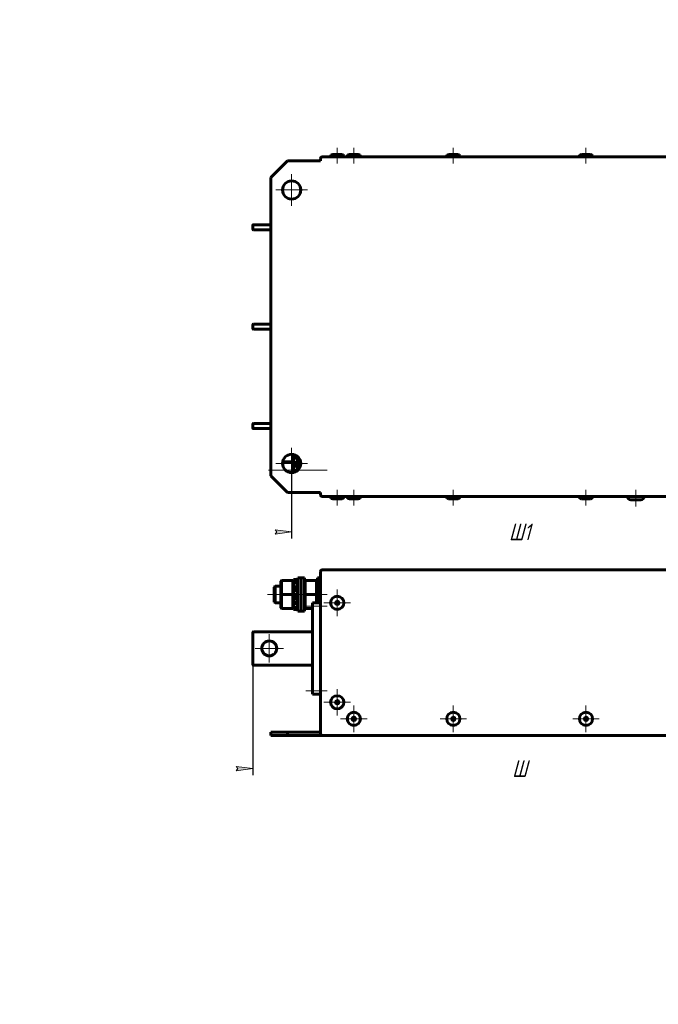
# Model space of a CAD drawing. Header units: millimetres. Extents: x 0 to 420, y 0 to 297.
# Tile 1 of 2: x 0 to 193, y 0 to 297. Entities that reach past the tile are written whole.
import ezdxf

# ---------------------------------------------------------------- set-up
doc = ezdxf.new("R2010")
doc.units = ezdxf.units.MM
for name, pattern in [('K5LT_AXLED', [12, 7.5, -1.5, 1.5, -1.5]), ('K5LT_BASIC', [0]), ('K5LT_THIN', [0])]:
    doc.linetypes.add(name, pattern=pattern)
doc.layers.add('Системный слой', color=7, linetype='Continuous')
doc.styles.add('KDIMTEXTSTYLE', font='GOST_AU.SHX', dxfattribs={"width": 0.96, "oblique": 15, "height": 5})
doc.dimstyles.new('KDIMSTYLE (0.50)', dxfattribs={"dimtxt": 5, "dimasz": 1, "dimexe": 2, "dimexo": 0, "dimgap": 1, "dimtad": 1, "dimlfac": 2, "dimtxsty": 'KDIMTEXTSTYLE', "dimsah": 1, "dimcen": 0, "dimdle": 1, "dimadec": 0, "dimazin": 0, "dimtfac": 0.667, "dimtmove": 0, "dimatfit": 3, "dimfxl": 1, "dimtvp": 1, "dimtolj": 1, "dimtzin": 0, "dimarcsym": 0})

# ---------------------------------------------------------------- blocks, each defined once
blk = doc.blocks.new('U0')
at = {"layer": 'Системный слой', "color": 150, "linetype": 'K5LT_BASIC', "lineweight": 60, "true_color": 0x0080ff}
for p, q in [((89.74, 123.6), (89.74, 128.6)), ((89.74, 121.1), (89.74, 123.6))]:
    blk.add_line(p, q, dxfattribs=at)
blk = doc.blocks.new('U1')
at = {"layer": 'Системный слой', "color": 150, "linetype": 'K5LT_BASIC', "lineweight": 60, "true_color": 0x0080ff}
for p, q in [((82.59, 127.38), (82.59, 127.6)), ((82.59, 125.85), (82.59, 127.35)), ((82.59, 123.6), (82.59, 125.61))]:
    blk.add_line(p, q, dxfattribs=at)
blk = doc.blocks.new('U2')
at = {"layer": 'Системный слой', "color": 150, "linetype": 'K5LT_BASIC', "lineweight": 60, "true_color": 0x0080ff}
for p, q in [((82.59, 123.38), (82.59, 123.6)), ((82.59, 121.86), (82.59, 123.33)), ((82.59, 119.6), (82.59, 121.12))]:
    blk.add_line(p, q, dxfattribs=at)
blk = doc.blocks.new('U3')
at = {"layer": 'Системный слой', "color": 150, "linetype": 'K5LT_BASIC', "lineweight": 60, "true_color": 0x0080ff}
for p, q in [((85.84, 123.6), (85.84, 128.6)), ((85.84, 118.6), (85.84, 123.6))]:
    blk.add_line(p, q, dxfattribs=at)
blk = doc.blocks.new('U4')
at = {"layer": 'Системный слой', "color": 150, "linetype": 'K5LT_BASIC', "lineweight": 60, "true_color": 0x0080ff}
for p, q in [((84.84, 123.6), (84.84, 128.6)), ((84.84, 118.6), (84.84, 123.6))]:
    blk.add_line(p, q, dxfattribs=at)
blk = doc.blocks.new('U5')
at = {"layer": 'Системный слой', "color": 150, "linetype": 'K5LT_BASIC', "lineweight": 60, "true_color": 0x0080ff}
for p, q in [((84.84, 123.6), (84.84, 128.6)), ((84.84, 118.6), (84.84, 123.6))]:
    blk.add_line(p, q, dxfattribs=at)
blk = doc.blocks.new('U6')
at = {"layer": 'Системный слой', "color": 150, "linetype": 'K5LT_BASIC', "lineweight": 60, "true_color": 0x0080ff}
for p, q in [((83.84, 123.6), (83.84, 128.6)), ((83.84, 118.6), (83.84, 123.6))]:
    blk.add_line(p, q, dxfattribs=at)
blk = doc.blocks.new('U7')
at = {"layer": 'Системный слой', "color": 150, "linetype": 'K5LT_BASIC', "lineweight": 60, "true_color": 0x0080ff}
for p, q in [((78.69, 126.1), (76.99, 126.1)), ((82.86, 126.1), (82.59, 126.1))]:
    blk.add_line(p, q, dxfattribs=at)
blk = doc.blocks.new('U8')
at = {"layer": 'Системный слой', "color": 150, "linetype": 'K5LT_BASIC', "lineweight": 60, "true_color": 0x0080ff}
for p, q in [((78.69, 121.1), (76.99, 121.1)), ((82.63, 121.1), (82.59, 121.1))]:
    blk.add_line(p, q, dxfattribs=at)
blk = doc.blocks.new('U9')
at = {"layer": 'Системный слой', "color": 150, "linetype": 'K5LT_BASIC', "lineweight": 60, "true_color": 0x0080ff}
for p, q in [((76.99, 123.6), (76.99, 126.1)), ((76.99, 121.1), (76.99, 123.6))]:
    blk.add_line(p, q, dxfattribs=at)
blk = doc.blocks.new('U10')
at = {"layer": 'Системный слой', "color": 150, "linetype": 'K5LT_BASIC', "lineweight": 60, "true_color": 0x0080ff}
for p, q in [((76.74, 123.6), (76.74, 125.85)), ((76.74, 121.35), (76.74, 123.6))]:
    blk.add_line(p, q, dxfattribs=at)
blk = doc.blocks.new('U11')
at = {"layer": 'Системный слой', "color": 30, "linetype": 'K5LT_AXLED', "lineweight": 18, "true_color": 0xff8000}
for q in [(75.24, 111.6), (70.99, 107.35), (79.49, 107.35), (75.24, 103.1)]:
    blk.add_line((75.24, 107.35), q, dxfattribs=at)
blk = doc.blocks.new('U12')
at = {"layer": 'Системный слой', "color": 30, "linetype": 'K5LT_AXLED', "lineweight": 18, "true_color": 0xff8000}
for q in [(95.74, 95.1), (91.74, 91.1), (99.74, 91.1), (95.74, 87.1)]:
    blk.add_line((95.74, 91.1), q, dxfattribs=at)
blk = doc.blocks.new('U13')
at = {"layer": 'Системный слой', "color": 30, "linetype": 'K5LT_AXLED', "lineweight": 18, "true_color": 0xff8000}
for q in [(95.74, 125.1), (91.74, 121.1), (99.74, 121.1), (95.74, 117.1)]:
    blk.add_line((95.74, 121.1), q, dxfattribs=at)
blk = doc.blocks.new('U14')
at = {"layer": 'Системный слой', "color": 30, "linetype": 'K5LT_AXLED', "lineweight": 18, "true_color": 0xff8000}
for q in [(100.74, 90.1), (96.74, 86.1), (104.74, 86.1), (100.74, 82.1)]:
    blk.add_line((100.74, 86.1), q, dxfattribs=at)
blk = doc.blocks.new('U15')
at = {"layer": 'Системный слой', "color": 30, "linetype": 'K5LT_AXLED', "lineweight": 18, "true_color": 0xff8000}
for q in [(130.74, 90.1), (126.74, 86.1), (134.74, 86.1), (130.74, 82.1)]:
    blk.add_line((130.74, 86.1), q, dxfattribs=at)
blk = doc.blocks.new('U16')
at = {"layer": 'Системный слой', "color": 30, "linetype": 'K5LT_AXLED', "lineweight": 18, "true_color": 0xff8000}
for q in [(170.74, 90.1), (166.74, 86.1), (174.74, 86.1), (170.74, 82.1)]:
    blk.add_line((170.74, 86.1), q, dxfattribs=at)
blk = doc.blocks.new('KDIMARROW_01')
at = {"layer": 'Системный слой'}
blk.add_hatch(color=0, dxfattribs=at).paths.add_polyline_path([(-5, -0.66), (0, 0), (-5, 0.66), (-4.5, 0)])
at = {"layer": 'Системный слой', "color": 0, "linetype": 'K5LT_THIN', "lineweight": 18}
for p, q in [((-4.5, 0), (-5, 0.66)), ((-5, 0.66), (0, 0)), ((0, 0), (-5, -0.66)), ((-5, -0.66), (-4.5, 0)), ((0, 0), (-1, 0))]:
    blk.add_line(p, q, dxfattribs=at)
blk = doc.blocks.new('U44')
at = {"layer": 'Системный слой', "color": 150, "linetype": 'K5LT_BASIC', "lineweight": 60, "true_color": 0x0080ff}
for p, q in [((82.59, 165.64), (82.59, 165.77)), ((82.59, 165.04), (82.59, 165.64)), ((82.59, 163.46), (82.59, 164.62))]:
    blk.add_line(p, q, dxfattribs=at)
blk = doc.blocks.new('U45')
at = {"layer": 'Системный слой', "color": 150, "linetype": 'K5LT_BASIC', "lineweight": 60, "true_color": 0x0080ff}
for p, q in [((82.59, 163.21), (82.59, 163.46)), ((82.59, 161.15), (82.59, 163.16)), ((82.59, 160.46), (82.59, 160.88))]:
    blk.add_line(p, q, dxfattribs=at)
blk = doc.blocks.new('U46')
at = {"layer": 'Системный слой', "color": 30, "linetype": 'K5LT_AXLED', "lineweight": 18, "true_color": 0xff8000}
for q in [(81.99, 167.9), (77.24, 163.15), (86.74, 163.15), (81.99, 158.4)]:
    blk.add_line((81.99, 163.15), q, dxfattribs=at)
blk = doc.blocks.new('U47')
at = {"layer": 'Системный слой', "color": 30, "linetype": 'K5LT_AXLED', "lineweight": 18, "true_color": 0xff8000}
for q in [(81.99, 250.4), (77.24, 245.65), (86.74, 245.65), (81.99, 240.9)]:
    blk.add_line((81.99, 245.65), q, dxfattribs=at)

msp = doc.modelspace()

# ---------------------------------------------------------------- linework, layer by layer
at = {"layer": 'Системный слой', "color": 150, "linetype": 'K5LT_BASIC', "lineweight": 60, "true_color": 0x0080ff}
for p, q in [((91.2434, 255.6473), (210.2434, 255.6473)), ((94.3934, 256.2973), (97.0934, 256.2973)), ((99.3934, 256.2973), (102.0934, 256.2973)), ((129.3934, 256.2973), (132.0934, 256.2973)), ((169.3934, 256.2973), (172.0934, 256.2973)), ((75.7434, 249.3973), (80.7434, 254.3973)), ((80.7434, 254.3973), (90.7434, 254.3973)), ((90.7434, 254.3973), (90.7434, 255.1473)), ((75.7434, 159.3973), (75.7434, 249.3973)), ((70.2434, 233.8973), (70.2434, 234.8973)), ((70.4934, 235.1473), (75.7434, 235.1473)), ((70.4934, 233.6473), (75.7434, 233.6473)), ((70.4934, 205.1473), (75.7434, 205.1473)), ((70.2434, 203.8973), (70.2434, 204.8973)), ((70.4934, 203.6473), (75.7434, 203.6473)), ((70.2434, 173.8973), (70.2434, 174.8973)), ((70.4934, 175.1473), (75.7434, 175.1473)), ((70.4934, 173.6473), (75.7434, 173.6473)), ((82.3434, 163.6011), (79.2811, 163.6011)), ((82.3434, 163.6011), (82.3434, 165.875)), ((82.3434, 160.4197), (82.3434, 163.6011)), ((82.3434, 163.6011), (82.5934, 163.4567)), ((82.5246, 165.8455), (82.5934, 165.7661)), ((83.139, 165.6473), (82.5934, 165.6473)), ((82.5934, 165.6391), (82.5934, 165.6422)), ((83.2355, 165.6008), (82.5934, 165.6391)), ((82.5934, 164.9014), (82.5934, 165.0445)), ((83.7434, 165.0445), (82.5934, 165.0445)), ((82.5934, 164.9014), (82.5934, 164.6247)), ((82.9875, 163.3973), (82.5934, 164.1588)), ((82.8581, 163.6473), (82.5934, 163.6473)), ((83.7434, 163.3973), (82.5934, 163.3973)), ((82.8127, 163.7351), (82.6315, 163.6473)), ((83.7434, 165.0445), (83.7434, 165.2687)), ((83.7434, 163.3973), (83.7434, 164.4919)), ((83.8434, 161.1126), (83.8434, 165.182)), ((82.5934, 163.1578), (82.5934, 163.2089)), ((83.0315, 162.3973), (82.5934, 162.886)), ((82.5934, 160.8755), (82.5934, 161.1473)), ((83.7434, 161.1473), (82.5934, 161.1473)), ((83.0506, 160.6087), (82.5934, 160.8755)), ((83.7434, 161.1473), (83.7434, 162.5384)), ((80.7434, 154.3973), (75.7434, 159.3973)), ((90.7434, 154.3973), (80.7434, 154.3973)), ((90.7434, 153.6473), (90.7434, 154.3973)), ((210.2434, 153.1473), (91.2434, 153.1473)), ((97.0934, 152.4973), (94.3934, 152.4973)), ((102.0934, 152.4973), (99.3934, 152.4973)), ((132.0934, 152.4973), (129.3934, 152.4973)), ((172.0934, 152.4973), (169.3934, 152.4973)), ((184.2434, 152.1473), (187.2434, 152.1473)), ((91.2434, 131.0983), (210.2434, 131.0983)), ((78.9434, 127.8483), (78.6934, 127.5983)), ((82.3434, 127.8483), (78.9434, 127.8483)), ((78.9434, 123.5983), (78.9434, 127.8483)), ((82.3434, 123.5983), (82.3434, 127.8483)), ((82.3434, 127.8483), (82.5934, 127.5983)), ((82.5934, 128.0901), (82.5934, 128.0983)), ((83.7434, 128.0983), (82.5934, 128.0983)), ((82.5934, 128.0901), (82.5934, 127.5983)), ((83.8434, 128.0983), (83.7434, 128.0983)), ((83.7434, 127.4954), (83.7434, 128.0001)), ((84.8434, 128.5983), (83.8434, 128.5983)), ((85.8434, 128.5983), (84.8434, 128.5983)), ((86.0934, 127.8483), (85.8434, 127.5983)), ((89.4934, 127.8483), (86.0934, 127.8483)), ((86.0934, 123.5983), (86.0934, 127.8483)), ((89.4934, 123.5983), (89.4934, 127.8483)), ((89.4934, 127.8483), (89.7434, 127.5983)), ((90.7434, 128.5983), (89.7434, 128.5983)), ((90.7434, 81.0983), (90.7434, 130.5983)), ((76.9934, 126.0983), (76.7434, 125.8483)), ((78.6934, 123.5983), (78.6934, 127.5983)), ((83.7434, 127.4954), (82.5934, 127.4954)), ((82.5934, 127.3524), (82.5934, 127.3837)), ((82.9875, 125.8483), (82.5934, 126.6098)), ((82.5934, 125.6088), (82.5934, 125.8483)), ((83.7434, 125.8483), (82.5934, 125.8483)), ((82.5934, 125.6088), (82.5934, 125.337)), ((83.0315, 124.8483), (82.5934, 125.337)), ((82.8127, 126.1861), (82.6315, 126.0983)), ((83.7434, 125.8483), (83.7434, 126.9428)), ((83.7434, 123.5983), (83.7434, 124.9894)), ((78.6934, 119.5983), (78.6934, 123.5983)), ((78.9434, 123.5983), (78.6934, 123.5983)), ((82.3434, 123.5983), (78.9434, 123.5983)), ((78.9434, 119.3483), (78.9434, 123.5983)), ((82.3434, 123.5983), (82.5934, 123.5983)), ((82.3434, 119.3483), (82.3434, 123.5983)), ((83.7434, 123.5983), (82.5934, 123.5983)), ((82.5934, 123.3265), (82.5934, 123.3837)), ((83.0315, 122.3483), (82.5934, 121.8596)), ((83.7434, 122.3483), (83.0315, 122.3483)), ((83.7434, 121.3483), (83.7434, 122.6632)), ((86.0934, 123.5983), (85.8434, 123.5983)), ((89.4934, 123.5983), (86.0934, 123.5983)), ((86.0934, 119.3483), (86.0934, 123.5983)), ((89.4934, 123.5983), (89.7434, 123.5983)), ((89.4934, 121.0983), (89.4934, 123.5983)), ((76.9934, 121.0983), (76.7434, 121.3483)), ((78.9434, 119.3483), (78.6934, 119.5983)), ((82.3434, 119.3483), (78.9434, 119.3483)), ((82.3434, 119.3483), (82.5934, 119.5983)), ((82.5934, 121.117), (82.5934, 121.3483)), ((83.7434, 121.3483), (82.5934, 121.3483)), ((82.8127, 121.0105), (82.5934, 120.5868)), ((83.7434, 119.7012), (82.5934, 119.7012)), ((82.5934, 119.5724), (82.5934, 119.5983)), ((82.5934, 119.5724), (82.5934, 119.0983)), ((83.7434, 119.0983), (82.5934, 119.0983)), ((83.7434, 119.7012), (83.7434, 120.5876)), ((83.7434, 119.0983), (83.7434, 119.3187)), ((83.8434, 119.0983), (83.7434, 119.0983)), ((86.0934, 119.3483), (85.8434, 119.5983)), ((88.2434, 119.3483), (86.0934, 119.3483)), ((90.7434, 121.0983), (88.2434, 121.0983)), ((88.2434, 120.0983), (88.2434, 121.0983)), ((88.2434, 94.5983), (88.2434, 120.0983)), ((84.8434, 118.5983), (83.8434, 118.5983)), ((85.8434, 118.5983), (84.8434, 118.5983)), ((70.2434, 112.0983), (70.2434, 102.5983)), ((88.2434, 112.3483), (70.4934, 112.3483)), ((70.4934, 102.3483), (88.2434, 102.3483)), ((88.2434, 93.5983), (88.2434, 94.5983)), ((90.7434, 93.5983), (88.2434, 93.5983)), ((75.7434, 82.0983), (80.7434, 82.0983)), ((75.7434, 81.0983), (75.7434, 82.0983)), ((75.7434, 81.0983), (80.7434, 81.0983)), ((80.7434, 81.0983), (80.7434, 82.0983)), ((80.7434, 82.0983), (90.7434, 82.0983)), ((80.7434, 81.0983), (90.7434, 81.0983)), ((90.7434, 81.0983), (91.2434, 81.5983)), ((90.7434, 81.0983), (210.7434, 81.0983))]:
    msp.add_line(p, q, dxfattribs=at)
at = {"layer": 'Системный слой', "color": 30, "linetype": 'K5LT_AXLED', "lineweight": 18, "true_color": 0xff8000}
for p, q in [((95.7434, 258.2973), (95.7434, 253.6473)), ((100.7434, 258.2973), (100.7434, 253.6473)), ((130.7434, 258.2973), (130.7434, 253.6473)), ((170.7434, 258.2973), (170.7434, 253.6473)), ((92.7434, 161.1473), (74.9934, 161.1473)), ((83.8434, 161.1473), (80.5934, 161.1473)), ((86.8434, 161.1473), (83.8434, 161.1473)), ((95.7434, 150.4973), (95.7434, 155.1473)), ((100.7434, 150.4973), (100.7434, 155.1473)), ((130.7434, 150.4973), (130.7434, 155.1473)), ((170.7434, 150.4973), (170.7434, 155.1473)), ((185.7434, 150.1473), (185.7434, 155.1473)), ((92.7434, 123.5983), (74.7434, 123.5983)), ((83.8434, 123.5983), (80.5934, 123.5983)), ((84.8434, 123.5983), (83.8434, 123.5983)), ((87.8434, 123.5983), (84.8434, 123.5983)), ((92.7434, 123.5983), (87.7434, 123.5983)), ((92.7434, 120.0983), (86.2434, 120.0983)), ((92.7434, 94.5983), (86.2434, 94.5983))]:
    msp.add_line(p, q, dxfattribs=at)
at = {"layer": 'Системный слой', "color": 150, "linetype": 'K5LT_BASIC', "lineweight": 60, "true_color": 0x0080ff}
for centre, radius in [((81.9934, 245.6473), 2.75), ((81.9934, 163.1473), 2.75), ((95.7434, 121.0983), 2), ((95.7434, 121.0983), 0.5), ((75.2434, 107.3483), 2.25), ((95.7434, 91.0983), 2), ((95.7434, 91.0983), 0.5), ((100.7434, 86.0983), 2), ((100.7434, 86.0983), 0.5), ((130.7434, 86.0983), 2), ((130.7434, 86.0983), 0.5), ((170.7434, 86.0983), 2), ((170.7434, 86.0983), 0.5)]:
    msp.add_circle(centre, radius, dxfattribs=at)
for centre, radius, start, end in [((91.2434, 255.1473), 0.5, 90, 180), ((94.3934, 255.6473), 0.65, 90, 180), ((97.0934, 255.6473), 0.65, 0, 90), ((99.3934, 255.6473), 0.65, 90, 180), ((102.0934, 255.6473), 0.65, 0, 90), ((129.3934, 255.6473), 0.65, 90, 180), ((132.0934, 255.6473), 0.65, 0, 90), ((169.3934, 255.6473), 0.65, 90, 180), ((172.0934, 255.6473), 0.65, 0, 90), ((70.4934, 234.8973), 0.25, 90, 180), ((70.4934, 233.8973), 0.25, 180, 270), ((70.4934, 204.8973), 0.25, 90, 180), ((70.4934, 203.8973), 0.25, 180, 270), ((70.4934, 174.8973), 0.25, 90, 180), ((70.4934, 173.8973), 0.25, 180, 270), ((91.2434, 153.6473), 0.5, 180, 270), ((94.3934, 153.1473), 0.65, 180, 270), ((97.0934, 153.1473), 0.65, 270, 0), ((99.3934, 153.1473), 0.65, 180, 270), ((102.0934, 153.1473), 0.65, 270, 0), ((129.3934, 153.1473), 0.65, 180, 270), ((132.0934, 153.1473), 0.65, 270, 0), ((169.3934, 153.1473), 0.65, 180, 270), ((172.0934, 153.1473), 0.65, 270, 0), ((184.2434, 153.1473), 1, 180, 270), ((187.2434, 153.1473), 1, 270, 0), ((91.2434, 130.5983), 0.5, 90, 180), ((70.4934, 112.0983), 0.25, 90, 180), ((70.4934, 102.5983), 0.25, 180, 270)]:
    msp.add_arc(centre, radius, start, end, dxfattribs=at)
for centre, major_axis, ratio, start_param, end_param in [((84.1522, 161.1473), (-7.6936, 3.6506), 0.34199871, -1.35744203, -1.20856313), ((84.1522, 161.1473), (-7.7781, 4.4125), 0.11351608, -1.45400839, -1.30512948), ((84.1522, 161.1473), (-4.3212, 2.4514), 0.11351608, -1.41192767, -1.24468802), ((84.1522, 123.5983), (-7.7427, 1.6561), 0.54040544, 4.87994441, 5.02882331), ((84.1522, 123.5983), (-7.6936, 3.6506), 0.34199871, -1.35744203, -1.20856313), ((84.1522, 123.5983), (-7.7781, 4.4125), 0.11351608, -1.45400839, -1.30512948), ((84.1522, 123.5983), (-4.3212, 2.4514), 0.11351608, -1.41192767, -1.24468802), ((84.1522, 123.5983), (-7.7781, 4.4125), 0.11351608, 1.43374733, 1.58262623), ((84.1522, 123.5983), (-7.6936, 3.6506), 0.34199871, 1.53031368, 1.67919259), ((84.1522, 123.5983), (-7.7427, 1.6561), 0.54040544, 1.48451482, 1.63339372)]:
    msp.add_ellipse(centre, major_axis=major_axis, ratio=ratio, start_param=start_param, end_param=end_param, dxfattribs=at)

# ---------------------------------------------------------------- block references
at = {"layer": 'Системный слой'}
for name in ['U47', 'U46', 'U44', 'U45', 'U6', 'U4', 'U5', 'U3', 'U0', 'U10', 'U7', 'U9', 'U1', 'U13', 'U2', 'U8', 'U11', 'U12', 'U14', 'U15', 'U16']:
    msp.add_blockref(name, (0, 0), dxfattribs=at)

# ---------------------------------------------------------------- dimensions: what is measured, and where the dimension line sits
at = {"layer": 'Системный слой', "color": 7}
for base, p1, p2, location, text in [((81.9934, 142.4973), (219.4934, 160.3973), (81.9934, 160.3973), (150.7434, 142.4973), '\\H5.0;\\W0.965;\\Q15;\\H5.0;\\W0.965;\\Q15;\\Q15;Ш1'), ((70.2434, 71.0983), (231.2434, 102.5983), (70.2434, 102.5983), (150.7434, 71.0983), '\\H5.0;\\W0.965;\\Q15;\\H5.0;\\W0.965;\\Q15;\\Q15;Ш')]:
    msp.add_linear_dim(base=base, p1=p1, p2=p2, location=location, text=text, dimstyle='KDIMSTYLE (0.50)', override={"dimexo": 0, "dimblk1": 'KDIMARROW_01', "dimblk2": 'KDIMARROW_01', "dimse1": 0, "dimse2": 0, "dimclrt": 7, "dimtolj": 1}, dxfattribs=at).render()

doc.saveas('drawing.dxf')
